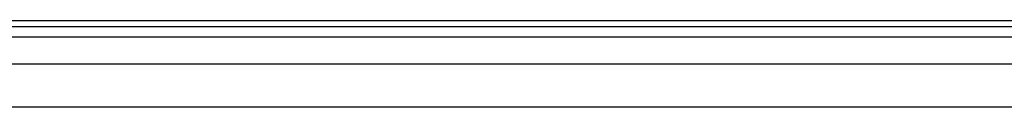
# Model space of a CAD drawing. Header units: inches. Extents: x 5 to 143, y 9 to 74.
# Tile 31 of 76: x 13.668 to 22.622, y 52.889 to 53.676. Entities that reach past the tile are written whole.
import ezdxf

# ---------------------------------------------------------------- set-up
doc = ezdxf.new("R2010")
doc.units = ezdxf.units.IN
doc.header["$MEASUREMENT"] = 0
doc.layers.add('Visible Edges(ANSI)', color=7, linetype='Continuous', lineweight=25)
doc.layers.add('Visible Tangent Edges(ANSI)', color=7, linetype='Continuous', lineweight=25)

msp = doc.modelspace()

# ---------------------------------------------------------------- linework, layer by layer
at = {"layer": 'Visible Edges(ANSI)'}
for p, q in [((34.485, 53.6761), (4.859, 53.6761)), ((4.859, 53.6231), (34.485, 53.6231)), ((5.5897, 53.2824), (33.7339, 53.2824)), ((33.7339, 52.8887), (5.5897, 52.8887))]:
    msp.add_line(p, q, dxfattribs=at)
at = {"layer": 'Visible Tangent Edges(ANSI)'}
msp.add_line((4.859, 53.5301), (34.485, 53.5301), dxfattribs=at)

doc.saveas('drawing.dxf')
